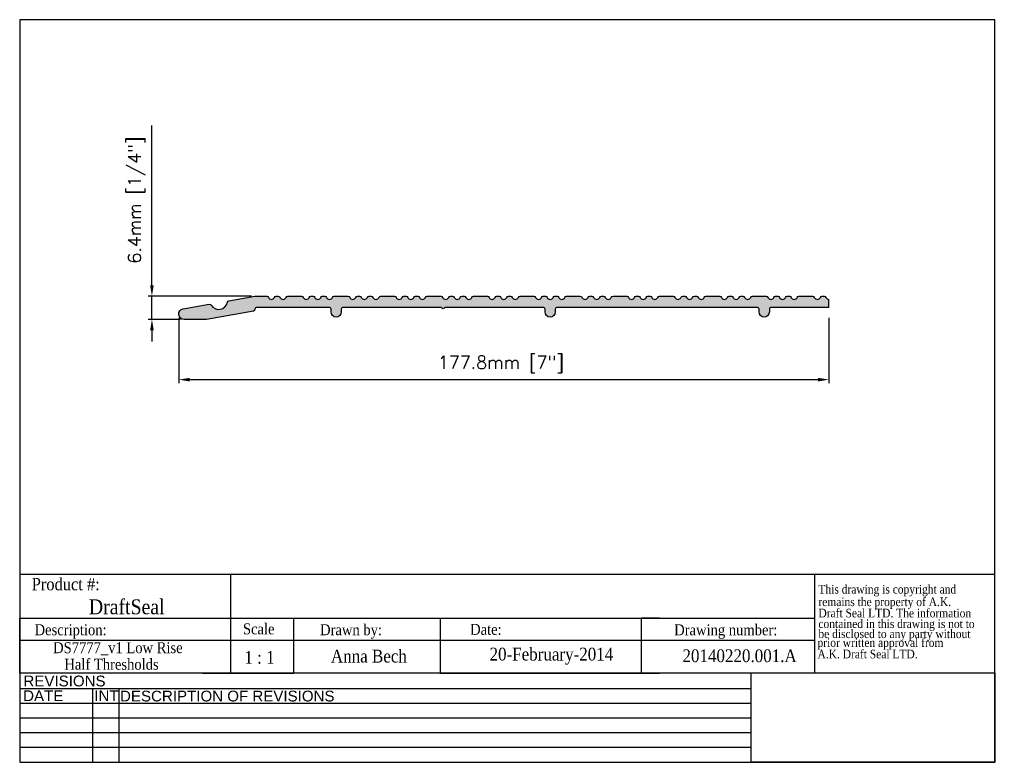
# Model space of a CAD drawing. Header units: millimetres. Extents: x 2362 to 2631, y 15 to 219.
import ezdxf
from ezdxf.enums import TextEntityAlignment as Align

# ---------------------------------------------------------------- set-up
doc = ezdxf.new("R2010")
doc.units = ezdxf.units.MM
doc.header["$MEASUREMENT"] = 0
doc.layers.add('AM_5', color=3, linetype='Continuous', lineweight=25)
doc.layers.add('BORDER', color=7, linetype='Continuous', lineweight=25)
doc.layers.add('FRAME', color=7, linetype='Continuous')
doc.styles.add('DS GROUP', font='arial.ttf')
doc.styles.get("Standard").update_dxf_attribs({"font": 'ROMANS.SHX'})
doc.styles.add('TAG', font='GARA.TTF')
doc.dimstyles.new('AM_ISO$0', dxfattribs={"dimtxt": 1.5, "dimasz": 1.5, "dimexe": 1, "dimexo": 1, "dimgap": 1.5, "dimtad": 1, "dimdec": 0, "dimdsep": 46, "dimtxsty": 'Standard', "dimcen": 0, "dimclrd": 256, "dimclre": 256, "dimclrt": 2, "dimadec": 0, "dimazin": 2, "dimtp": 0.1, "dimtm": 0.1, "dimtfac": 0.71, "dimtdec": 0, "dimtmove": 0, "dimatfit": 3, "dimfxl": 1, "dimlwd": -1, "dimlwe": -1, "dimarcsym": 1})
picture_1 = doc.add_image_def('image1.bmp', size_in_pixel=(901, 331))

# ---------------------------------------------------------------- blocks, each defined once
blk = doc.blocks.new('A$C08671A0E')
at = {"layer": 'FRAME', "style": 'TAG'}
for s, p in [('This drawing is copyright and', (14.8, -52.3)), ('remains the property of A.K.', (14.8, -101.5)), ('Draft Seal LTD. The information', (14.8, -145.7)), ('contained in this drawing is not to  ', (14.8, -187.4)), ('be disclosed to any party without ', (14.8, -226.7)), (' prior written approval from', (0, -261.2)), (' A.K. Draft Seal LTD.', (0, -306.1))]:
    blk.add_text(s, height=33.819, dxfattribs=at).set_placement(p)
blk = doc.blocks.new('*D465')
at = {"layer": 'AM_5', "linetype": 'ByBlock', "transparency": 16777216}
for p, q in [((2405.57, 136.97), (2405.57, 119.01)), ((2583.38, 136.97), (2583.38, 119.01)), ((2408.57, 120.01), (2580.38, 120.01))]:
    blk.add_line(p, q, dxfattribs=at)
at = {"layer": 'AM_5', "transparency": 16777216}
for points in [[(2408.57, 120.51), (2408.57, 119.51), (2405.57, 120.01)], [(2580.38, 120.51), (2580.38, 119.51), (2583.38, 120.01)]]:
    blk.add_solid(points, dxfattribs=at)
at = {"layer": 'Defpoints', "color": 0, "transparency": 16777216}
for p in [(2405.57, 137.97), (2583.38, 137.97), (2583.38, 120.01)]:
    blk.add_point(p, dxfattribs=at)
at = {"layer": 'AM_5', "color": 7, "transparency": 16777216, "insert": (2493.67, 124.17), "char_height": 3.5, "attachment_point": 5}
blk.add_mtext('177.8mm [7"]', dxfattribs=at)
blk = doc.blocks.new('*D466')
at = {"layer": 'AM_5', "linetype": 'ByBlock', "transparency": 16777216}
for p, q in [((2398.23, 145.84), (2398.23, 189.51)), ((2425.47, 142.84), (2397.23, 142.84)), ((2398.23, 136.49), (2398.23, 142.84)), ((2406.03, 136.49), (2397.23, 136.49)), ((2398.23, 133.49), (2398.23, 130.49))]:
    blk.add_line(p, q, dxfattribs=at)
at = {"layer": 'AM_5', "transparency": 16777216}
for points in [[(2397.73, 145.84), (2398.73, 145.84), (2398.23, 142.84)], [(2397.73, 133.49), (2398.73, 133.49), (2398.23, 136.49)]]:
    blk.add_solid(points, dxfattribs=at)
at = {"layer": 'Defpoints', "color": 0, "transparency": 16777216}
for p in [(2398.23, 142.84), (2426.47, 142.84), (2407.03, 136.49)]:
    blk.add_point(p, dxfattribs=at)
at = {"layer": 'AM_5', "color": 7, "transparency": 16777216, "insert": (2394.06, 169.18), "char_height": 3.5, "attachment_point": 5, "rotation": 90}
blk.add_mtext('6.4mm [1/4"]', dxfattribs=at)

msp = doc.modelspace()

# ---------------------------------------------------------------- hatches: boundary and pattern name
msp.add_hatch(color=256).paths.add_polyline_path([(2554, 142.52, 0.310114), (2553.54, 142.84), (2549.78, 142.84, 0.310114), (2549.31, 142.52, -0.686221), (2547.65, 142.52, 0.310114), (2547.19, 142.84), (2546.6, 142.84, 0.310114), (2546.13, 142.52, -0.686221), (2544.47, 142.52, 0.310114), (2544.01, 142.84), (2543.42, 142.84, 0.310114), (2542.95, 142.52, -0.686221), (2541.29, 142.52, 0.310114), (2540.83, 142.84), (2537.07, 142.84, 0.310114), (2536.6, 142.52, -0.686221), (2534.94, 142.52, 0.310114), (2534.48, 142.84), (2533.89, 142.84, 0.310114), (2533.42, 142.52, -0.686221), (2531.76, 142.52, 0.310114), (2531.3, 142.84), (2530.71, 142.84, 0.310114), (2530.24, 142.52, -0.686221), (2528.58, 142.52, 0.310114), (2528.12, 142.84), (2524.36, 142.84, 0.310114), (2523.89, 142.52, -0.686221), (2522.23, 142.52, 0.310114), (2521.77, 142.84), (2521.18, 142.84, 0.310114), (2520.71, 142.52, -0.686221), (2519.05, 142.52, 0.310114), (2518.59, 142.84), (2518, 142.84, 0.310114), (2517.53, 142.52, -0.686221), (2515.87, 142.52, 0.310114), (2515.41, 142.84), (2511.65, 142.84, 0.310114), (2511.18, 142.52, -0.686221), (2509.52, 142.52, 0.310114), (2509.06, 142.84), (2508.47, 142.84, 0.310114), (2508, 142.52, -0.686221), (2506.34, 142.52, 0.310114), (2505.88, 142.84), (2505.29, 142.84, 0.310114), (2504.82, 142.52, -0.686221), (2503.16, 142.52, 0.310114), (2502.7, 142.84), (2498.94, 142.84, 0.310114), (2498.47, 142.52, -0.686221), (2496.81, 142.52, 0.310114), (2496.35, 142.84), (2495.76, 142.84, 0.310114), (2495.29, 142.52, -0.686221), (2493.63, 142.52, 0.310114), (2493.17, 142.84), (2492.58, 142.84, 0.310114), (2492.11, 142.52, -0.686221), (2490.45, 142.52, 0.310114), (2489.99, 142.84), (2486.23, 142.84, 0.310114), (2485.76, 142.52, -0.686221), (2484.1, 142.52, 0.310114), (2483.64, 142.84), (2483.05, 142.84, 0.310114), (2482.58, 142.52, -0.686221), (2480.92, 142.52, 0.310114), (2480.46, 142.84), (2479.87, 142.84, 0.310114), (2479.4, 142.52, -0.686221), (2477.74, 142.52, 0.310114), (2477.28, 142.84), (2473.52, 142.84, 0.310114), (2473.05, 142.52, -0.686221), (2471.39, 142.52, 0.310114), (2470.93, 142.84), (2470.34, 142.84, 0.310114), (2469.87, 142.52, -0.686221), (2468.21, 142.52, 0.310114), (2467.75, 142.84), (2467.16, 142.84, 0.310114), (2466.69, 142.52, -0.686221), (2465.03, 142.52, 0.310114), (2464.57, 142.84), (2460.81, 142.84, 0.310114), (2460.34, 142.52, -0.686221), (2458.68, 142.52, 0.310114), (2458.22, 142.84), (2457.63, 142.84, 0.310114), (2457.16, 142.52, -0.686221), (2455.5, 142.52, 0.310114), (2455.04, 142.84), (2454.45, 142.84, 0.310114), (2453.98, 142.52, -0.686221), (2452.32, 142.52, 0.310114), (2451.86, 142.84), (2448.1, 142.84, 0.310114), (2447.63, 142.52, -0.686221), (2445.97, 142.52, 0.310114), (2445.51, 142.84), (2444.92, 142.84, 0.310114), (2444.45, 142.52, -0.686221), (2442.79, 142.52, 0.310114), (2442.33, 142.84), (2441.74, 142.84, 0.310114), (2441.27, 142.52, -0.686221), (2439.61, 142.52, 0.310114), (2439.15, 142.84), (2435.39, 142.84, 0.310114), (2434.92, 142.52, -0.686221), (2433.26, 142.52, 0.310114), (2432.8, 142.84), (2432.21, 142.84, 0.310114), (2431.74, 142.52, -0.686221), (2430.08, 142.52, 0.310114), (2429.62, 142.84), (2426.47, 142.84, 0.043661), (2426.38, 142.84), (2419.26, 141.58, 0.313115), (2418.86, 141.18, -0.694299), (2414.45, 140.4, 0.313115), (2413.93, 140.64), (2406.77, 139.38, 0.916331), (2407.03, 136.49), (2413.06, 136.49, 0.043661), (2413.14, 136.5), (2426.01, 138.77, 0.373075), (2426.42, 139.28, -0.423388), (2426.92, 139.79), (2446.72, 139.79, -0.414214), (2447.22, 139.29), (2447.22, 138.53, 1), (2450.02, 138.53), (2450.02, 139.29, -0.414214), (2450.52, 139.79), (2477.26, 139.79, -0.28969), (2477.54, 139.62, 0.632456), (2478.26, 139.62, -0.28969), (2478.53, 139.79), (2505.27, 139.79, -0.414214), (2505.77, 139.29), (2505.77, 138.53, 1), (2508.57, 138.53), (2508.57, 139.29, -0.414214), (2509.07, 139.79), (2563.82, 139.79, -0.414214), (2564.32, 139.29), (2564.32, 138.53, 1), (2567.12, 138.53), (2567.12, 139.29, -0.414214), (2567.62, 139.79), (2583.38, 139.79), (2583.38, 141.96, -0.29341), (2582.6, 142.52, 0.310114), (2582.14, 142.84), (2581.55, 142.84, 0.310114), (2581.08, 142.52, -0.686221), (2579.42, 142.52, 0.310114), (2578.96, 142.84), (2575.2, 142.84, 0.310114), (2574.73, 142.52, -0.686221), (2573.07, 142.52, 0.310114), (2572.61, 142.84), (2572.02, 142.84, 0.310114), (2571.55, 142.52, -0.686221), (2569.89, 142.52, 0.310114), (2569.43, 142.84), (2568.84, 142.84, 0.310114), (2568.37, 142.52, -0.686221), (2566.71, 142.52, 0.310114), (2566.25, 142.84), (2562.49, 142.84, 0.310114), (2562.02, 142.52, -0.686221), (2560.36, 142.52, 0.310114), (2559.9, 142.84), (2559.31, 142.84, 0.310114), (2558.84, 142.52, -0.686221), (2557.18, 142.52, 0.310114), (2556.72, 142.84), (2556.13, 142.84, 0.310114), (2555.66, 142.52, -0.686221)])

# ---------------------------------------------------------------- linework, layer by layer
for p, q in [((2583.38, 139.79), (2583.38, 141.96)), ((2362.06, 66.79), (2579.51, 66.79)), ((2419.68, 66.79), (2419.68, 54.73)), ((2579.51, 66.79), (2579.51, 39.73)), ((2362.06, 39.73), (2362.06, 54.73)), ((2362.06, 54.73), (2579.51, 54.73)), ((2362.06, 54.73), (2362.06, 49.73)), ((2362.06, 54.73), (2362.06, 48.73)), ((2362.06, 54.73), (2412.06, 54.73)), ((2419.68, 54.73), (2419.68, 39.73)), ((2437.06, 39.73), (2437.06, 54.73)), ((2437.06, 54.73), (2477.06, 54.73)), ((2477.06, 54.73), (2477.06, 39.73)), ((2537.06, 54.73), (2532.06, 54.73)), ((2532.06, 54.73), (2532.06, 39.73)), ((2362.06, 48.73), (2362.06, 50.23)), ((2362.06, 48.73), (2579.51, 48.73)), ((2362.06, 39.73), (2362.06, 42.73)), ((2412.06, 39.73), (2437.06, 39.73)), ((2477.06, 39.73), (2537.06, 39.73))]:
    msp.add_line(p, q)
msp.add_lwpolyline([(2583.38, 139.79), (2567.62, 139.79, 0.414214), (2567.12, 139.29), (2567.12, 138.53, -1), (2564.32, 138.53), (2564.32, 139.29, 0.414214), (2563.82, 139.79), (2509.07, 139.79, 0.414214), (2508.57, 139.29), (2508.57, 138.53, -1), (2505.77, 138.53), (2505.77, 139.29, 0.414214), (2505.27, 139.79), (2478.53, 139.79, 0.28969), (2478.26, 139.62, -0.632456), (2477.54, 139.62, 0.28969), (2477.26, 139.79), (2450.52, 139.79, 0.414214), (2450.02, 139.29), (2450.02, 138.53, -1), (2447.22, 138.53), (2447.22, 139.29, 0.414214), (2446.72, 139.79), (2426.92, 139.79, 0.414214), (2426.42, 139.29), (2426.42, 139.26, -0.36397), (2426.01, 138.77), (2413.14, 136.5, -0.043661), (2413.06, 136.49), (2407.03, 136.49, -0.916331), (2406.77, 139.38), (2413.93, 140.64, -0.313115), (2414.45, 140.4, 0.694299), (2418.86, 141.18, -0.313115), (2419.26, 141.58), (2426.38, 142.84, -0.043661), (2426.47, 142.84), (2429.62, 142.84, -0.310114), (2430.08, 142.52, 0.686221), (2431.74, 142.52, -0.310114), (2432.21, 142.84), (2432.8, 142.84, -0.310114), (2433.26, 142.52, 0.686221), (2434.92, 142.52, -0.310114), (2435.39, 142.84), (2439.15, 142.84, -0.310114), (2439.61, 142.52, 0.686221), (2441.27, 142.52, -0.310114), (2441.74, 142.84), (2442.33, 142.84, -0.310114), (2442.79, 142.52, 0.686221), (2444.45, 142.52, -0.310114), (2444.92, 142.84), (2445.51, 142.84, -0.310114), (2445.97, 142.52, 0.686221), (2447.63, 142.52, -0.310114), (2448.1, 142.84), (2451.86, 142.84, -0.310114), (2452.32, 142.52, 0.686221), (2453.98, 142.52, -0.310114), (2454.45, 142.84), (2455.04, 142.84, -0.310114), (2455.5, 142.52, 0.686221), (2457.16, 142.52, -0.310114), (2457.63, 142.84), (2458.22, 142.84, -0.310114), (2458.68, 142.52, 0.686221), (2460.34, 142.52, -0.310114), (2460.81, 142.84), (2464.57, 142.84, -0.310114), (2465.03, 142.52, 0.686221), (2466.69, 142.52, -0.310114), (2467.16, 142.84), (2467.75, 142.84, -0.310114), (2468.21, 142.52, 0.686221), (2469.87, 142.52, -0.310114), (2470.34, 142.84), (2470.93, 142.84, -0.310114), (2471.39, 142.52, 0.686221), (2473.05, 142.52, -0.310114), (2473.52, 142.84), (2477.28, 142.84, -0.310114), (2477.74, 142.52, 0.686221), (2479.4, 142.52, -0.310114), (2479.87, 142.84), (2480.46, 142.84, -0.310114), (2480.92, 142.52, 0.686221), (2482.58, 142.52, -0.310114), (2483.05, 142.84), (2483.64, 142.84, -0.310114), (2484.1, 142.52, 0.686221), (2485.76, 142.52, -0.310114), (2486.23, 142.84), (2489.99, 142.84, -0.310114), (2490.45, 142.52, 0.686221), (2492.11, 142.52, -0.310114), (2492.58, 142.84), (2493.17, 142.84, -0.310114), (2493.63, 142.52, 0.686221), (2495.29, 142.52, -0.310114), (2495.76, 142.84), (2496.35, 142.84, -0.310114), (2496.81, 142.52, 0.686221), (2498.47, 142.52, -0.310114), (2498.94, 142.84), (2502.7, 142.84, -0.310114), (2503.16, 142.52, 0.686221), (2504.82, 142.52, -0.310114), (2505.29, 142.84), (2505.88, 142.84, -0.310114), (2506.34, 142.52, 0.686221), (2508, 142.52, -0.310114), (2508.47, 142.84), (2509.06, 142.84, -0.310114), (2509.52, 142.52, 0.686221), (2511.18, 142.52, -0.310114), (2511.65, 142.84), (2515.41, 142.84, -0.310114), (2515.87, 142.52, 0.686221), (2517.53, 142.52, -0.310114), (2518, 142.84), (2518.59, 142.84, -0.310114), (2519.05, 142.52, 0.686221), (2520.71, 142.52, -0.310114), (2521.18, 142.84), (2521.77, 142.84, -0.310114), (2522.23, 142.52, 0.686221), (2523.89, 142.52, -0.310114), (2524.36, 142.84), (2528.12, 142.84, -0.310114), (2528.58, 142.52, 0.686221), (2530.24, 142.52, -0.310114), (2530.71, 142.84), (2531.3, 142.84, -0.310114), (2531.76, 142.52, 0.686221), (2533.42, 142.52, -0.310114), (2533.89, 142.84), (2534.48, 142.84, -0.310114), (2534.94, 142.52, 0.686221), (2536.6, 142.52, -0.310114), (2537.07, 142.84), (2540.83, 142.84, -0.310114), (2541.29, 142.52, 0.686221), (2542.95, 142.52, -0.310114), (2543.42, 142.84), (2544.01, 142.84, -0.310114), (2544.47, 142.52, 0.686221), (2546.13, 142.52, -0.310114), (2546.6, 142.84), (2547.19, 142.84, -0.310114), (2547.65, 142.52, 0.686221), (2549.31, 142.52, -0.310114), (2549.78, 142.84), (2553.54, 142.84, -0.310114), (2554, 142.52, 0.686221), (2555.66, 142.52, -0.310114), (2556.13, 142.84), (2556.72, 142.84, -0.310114), (2557.18, 142.52, 0.686221), (2558.84, 142.52, -0.310114), (2559.31, 142.84), (2559.9, 142.84, -0.310114), (2560.36, 142.52, 0.686221), (2562.02, 142.52, -0.310114), (2562.49, 142.84), (2566.25, 142.84, -0.310114), (2566.71, 142.52, 0.686221), (2568.37, 142.52, -0.310114), (2568.84, 142.84), (2569.43, 142.84, -0.310114), (2569.89, 142.52, 0.686221), (2571.55, 142.52, -0.310114), (2572.02, 142.84), (2572.61, 142.84, -0.310114), (2573.07, 142.52, 0.686221), (2574.73, 142.52, -0.310114), (2575.2, 142.84), (2578.96, 142.84, -0.310114), (2579.42, 142.52, 0.686221), (2581.08, 142.52, -0.310114), (2581.55, 142.84), (2582.14, 142.84, -0.310114), (2582.6, 142.52, 0.29341), (2583.38, 141.96, 0.29341)], format="xyb")
at = {"layer": 'BORDER'}
for p, q in [((2362.06, 218.5), (2362.06, 15.3)), ((2628.76, 218.5), (2362.06, 218.5)), ((2628.76, 15.3), (2628.76, 218.5)), ((2579.51, 66.79), (2628.76, 66.79)), ((2628.76, 39.73), (2362.06, 39.73)), ((2562.14, 35.42), (2362.06, 35.42)), ((2381.93, 35.42), (2381.93, 15.3)), ((2389.14, 35.42), (2389.14, 15.3)), ((2562.14, 31.4), (2362.06, 31.4)), ((2562.14, 27.37), (2362.06, 27.37)), ((2562.14, 23.35), (2362.06, 23.35)), ((2562.14, 19.33), (2362.06, 19.33)), ((2362.06, 15.3), (2628.76, 15.3))]:
    msp.add_line(p, q, dxfattribs=at)
at = {"layer": 'FRAME', "color": 1}
for q in [(2562.14, 39.74), (2562.14, 39.73)]:
    msp.add_line((2562.14, 15.3), q, dxfattribs=at)

# ---------------------------------------------------------------- block references
at = {"xscale": 0.06987750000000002, "yscale": 0.06987750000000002, "zscale": 0.06987750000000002}
msp.add_blockref('A$C08671A0E', (2579.51, 65.14), dxfattribs=at)

# ---------------------------------------------------------------- texts
at = {"layer": 'BORDER', "attachment_point": 2, "style": 'DS GROUP'}
for s, width, insert, char_height in [('REVISIONS', 20.3868, (2374.32, 39.03), 2.953), ('DATE', 20.3868, (2368.5, 34.99), 2.953), ('INT', 20.3868, (2385.79, 34.99), 2.953), ('DESCRIPTION OF REVISIONS', 103.8609, (2418.84, 34.91), 2.9531)]:
    msp.add_mtext_dynamic_manual_height_columns(s, width=width, gutter_width=7.5, heights=[0], dxfattribs=dict(at, insert=insert, char_height=char_height))
at = {"layer": 'FRAME', "style": 'TAG'}
for s, height, p in [('Product #:', 3.382, (2374.65, 64.13)), ('DraftSeal', 4.069, (2391.34, 57.98)), ('Description:', 3, (2375.98, 51.11)), ('Drawn by:', 3, (2452.69, 51.18)), ('Date:', 3, (2489.58, 51.66)), ('Drawing number:', 3, (2555.2, 51.15)), ('1 : 1', 3.5, (2427.65, 44)), ('Anna Bech', 3.5, (2457.58, 44.44)), ('20-February-2014', 3.5, (2507.5, 44.44)), ('20140220.001.A', 3.5, (2558.98, 44.45))]:
    msp.add_text(s, height=height, dxfattribs=at).set_placement(p, align=Align.MIDDLE)
msp.add_text('Scale', height=3, dxfattribs=at).set_placement((2423.13, 50.32))
for s, p in [('DS7777_v1 Low Rise ', (2389.41, 45.17)), ('Half Thresholds', (2387.17, 40.64))]:
    msp.add_text(s, height=3, dxfattribs=at).set_placement(p, align=Align.CENTER)

# ---------------------------------------------------------------- dimensions: what is measured, and where the dimension line sits
at = {"layer": 'AM_5'}
dim = msp.add_linear_dim(base=(2398.22756618, 142.84403245), p1=(2407.02591909, 136.49403245), p2=(2426.46591812, 142.84403245), angle=90, dimstyle='AM_ISO$0', override={"dimtxt": 3.5, "dimasz": 3, "dimdec": 1, "dimpost": '<>mm', "dimclrt": 7}, dxfattribs=at)
dim.commit()
dim.dimension.update_dxf_attribs({"geometry": '*D466', "text_midpoint": (2398.22756618, 169.17736579), "dimtype": 160})
dim = msp.add_linear_dim(base=(2583.38, 120.01), p1=(2405.57, 137.97), p2=(2583.38, 137.97), dimstyle='AM_ISO$0', override={"dimtxt": 3.5, "dimasz": 3, "dimdec": 1, "dimpost": '<>mm', "dimclrt": 7}, dxfattribs=at)
dim.commit()
dim.dimension.update_dxf_attribs({"geometry": '*D465', "text_midpoint": (2493.67, 120.01), "dimtype": 160})

# ---------------------------------------------------------------- pictures from other files: only their frames are drawn
image = msp.add_image(picture_1, insert=(2562.14, 15.3), size_in_units=(66.62, 24.47))
image.dxf.flags = 7

doc.saveas('drawing.dxf')
